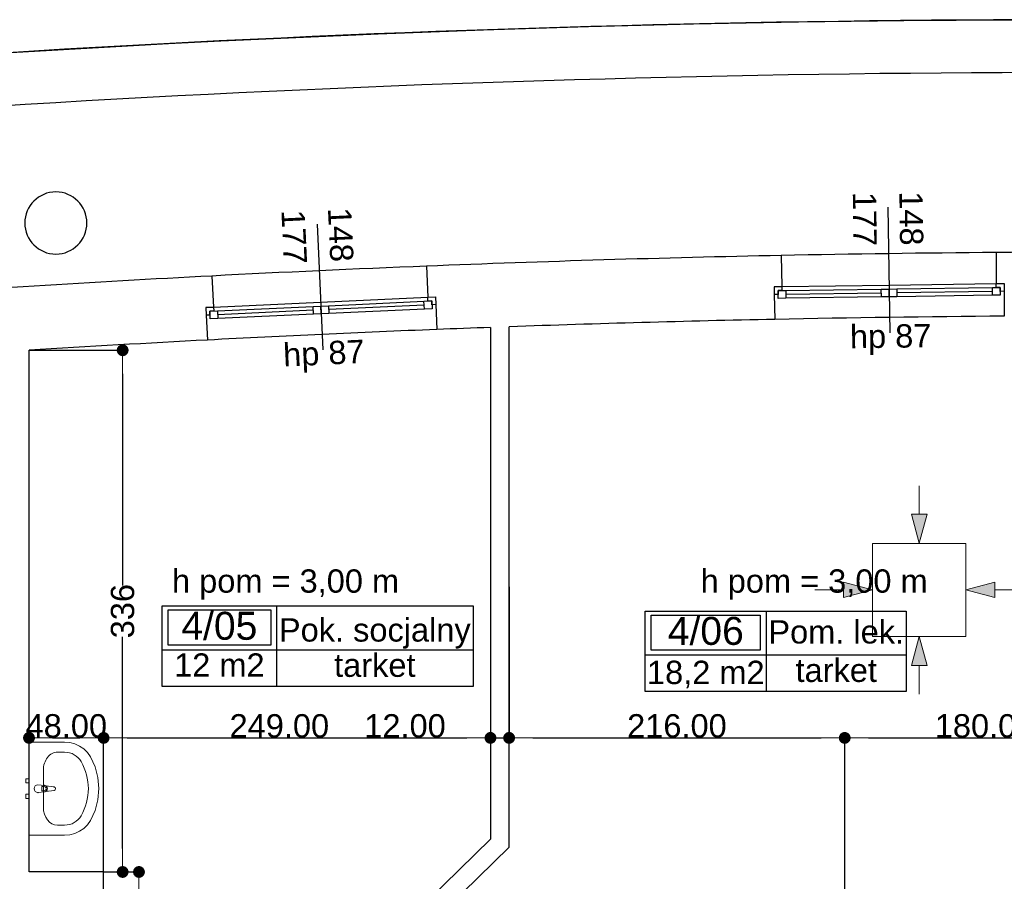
# Model space of a CAD drawing. Header units: millimetres. Extents: x -166872 to -65719, y 14266 to 44345.
# Tile 22 of 65: x -140348 to -134011, y 38799 to 44345. Entities that reach past the tile are written whole.
import ezdxf
from ezdxf.enums import TextEntityAlignment as Align

# ---------------------------------------------------------------- set-up
doc = ezdxf.new("R2010")
doc.units = ezdxf.units.MM
doc.header["$MEASUREMENT"] = 0
for name, color, linetype in [('Linia', 7, 'Continuous'), ('Obiekt', 7, 'Continuous'), ('Okno', 7, 'Continuous'), ('Strefa', 7, 'Continuous'), ('Strop', 7, 'Continuous'), ('Słup', 7, 'Continuous'), ('Tekst', 7, 'Continuous'), ('Wymiary', 63, 'Continuous'), ('Ściana', 7, 'Continuous')]:
    doc.layers.add(name, color=color, linetype=linetype)
doc.styles.add('Arial', font='txt')
doc.styles.add('Times new roman', font='txt')
doc.dimstyles.new('GENERATED_STYLE__1', dxfattribs={"dimtxt": 150, "dimasz": 152, "dimexe": 0.18, "dimexo": 0, "dimgap": 0.09, "dimtad": 1, "dimtih": 1, "dimtoh": 1, "dimlfac": 0.1, "dimzin": 0, "dimdsep": 46, "dimtxsty": 'Arial', "dimblk": 'ARROWHEAD_11', "dimblk1": 'ARROWHEAD_11', "dimblk2": 'ARROWHEAD_11', "dimcen": 0.09, "dimclrd": 114, "dimclre": 114, "dimclrt": 114, "dimazin": 0, "dimtfac": 1, "dimtdec": 4, "dimtmove": 0, "dimatfit": 3, "dimfxl": 1, "dimtolj": 1, "dimtzin": 0, "dimarcsym": 0})
doc.dimstyles.new('GENERATED_STYLE__2', dxfattribs={"dimtxt": 150, "dimasz": 152, "dimexe": 0.18, "dimexo": 0, "dimgap": 0.09, "dimtad": 1, "dimlfac": 0.1, "dimzin": 0, "dimdsep": 46, "dimtxsty": 'Arial', "dimblk": 'ARROWHEAD_11', "dimblk1": 'ARROWHEAD_11', "dimblk2": 'ARROWHEAD_11', "dimcen": 0.09, "dimclrd": 114, "dimclre": 114, "dimclrt": 114, "dimazin": 0, "dimtfac": 1, "dimtdec": 4, "dimtmove": 0, "dimatfit": 3, "dimfxl": 1, "dimtolj": 1, "dimtzin": 0, "dimarcsym": 0})
doc.dimstyles.new('GENERATED_STYLE__3', dxfattribs={"dimtxt": 150, "dimasz": 152, "dimexe": 0.18, "dimexo": 0, "dimgap": 0.09, "dimtad": 1, "dimlfac": 0.1, "dimzin": 0, "dimdsep": 46, "dimtxsty": 'Arial', "dimblk": 'ARROWHEAD_11', "dimblk1": 'ARROWHEAD_11', "dimblk2": 'ARROWHEAD_11', "dimcen": 0.09, "dimclrd": 114, "dimclre": 114, "dimclrt": 114, "dimazin": 0, "dimtfac": 1, "dimtdec": 4, "dimtmove": 2, "dimatfit": 3, "dimfxl": 1, "dimtolj": 1, "dimtzin": 0, "dimarcsym": 0})

# ---------------------------------------------------------------- blocks, each defined once
blk = doc.blocks.new('Pok. socjalny_4_05_5', base_point=(-138696, 40288.9))
at = {"layer": 'Strefa'}
for p, q in [((-139430, 40571.7), (-137428.8, 40571.7)), ((-139430, 40053.1), (-139430, 40571.7)), ((-138696, 40571.7), (-138696, 40053.1)), ((-137428.8, 40571.7), (-137428.8, 40053.1)), ((-139393.3, 40545.8), (-138732.7, 40545.8)), ((-139393.3, 40319.5), (-139393.3, 40545.8)), ((-138732.7, 40545.8), (-138732.7, 40319.5)), ((-138732.7, 40319.5), (-139393.3, 40319.5)), ((-139430, 40288.9), (-137428.8, 40288.9)), ((-137428.8, 40053.1), (-139430, 40053.1))]:
    blk.add_line(p, q, dxfattribs=at)
at = {"layer": 'Strefa', "style": 'Arial'}
for tag, height, p in [('ROOM_NUMBER', 180, (-139063, 40443.8)), ('ROOM_NAME', 150, (-138062.4, 40417.3)), ('ROOM_CALC_AREA', 150, (-139063, 40191.4)), ('floor_f', 150, (-138062.4, 40190.2))]:
    blk.add_attdef(tag, text='', height=height, dxfattribs=at).set_placement(p, align=Align.MIDDLE_CENTER)
blk = doc.blocks.new('Pom. lek._4_06_6', base_point=(-135542.8, 40256))
at = {"layer": 'Strefa'}
for p, q in [((-136321.8, 40538.9), (-134642.8, 40538.9)), ((-136321.8, 40020.3), (-136321.8, 40538.9)), ((-136282.8, 40512.9), (-135581.7, 40512.9)), ((-136282.8, 40286.7), (-136282.8, 40512.9)), ((-135581.7, 40512.9), (-135581.7, 40286.7)), ((-135542.8, 40538.9), (-135542.8, 40020.3)), ((-134642.8, 40538.9), (-134642.8, 40020.3)), ((-136321.8, 40256), (-134642.8, 40256)), ((-135581.7, 40286.7), (-136282.8, 40286.7)), ((-134642.8, 40020.3), (-136321.8, 40020.3))]:
    blk.add_line(p, q, dxfattribs=at)
at = {"layer": 'Strefa', "style": 'Arial'}
for tag, height, p in [('ROOM_NUMBER', 180, (-135932.3, 40411)), ('ROOM_NAME', 150, (-135092.8, 40404.8)), ('floor_f', 150, (-135092.8, 40157.3)), ('ROOM_CALC_AREA', 150, (-135932.3, 40144))]:
    blk.add_attdef(tag, text='', height=height, dxfattribs=at).set_placement(p, align=Align.MIDDLE_CENTER)
blk = doc.blocks.new('ARROWHEAD_11')
at = {"color": 0, "linetype": 'Continuous', "lineweight": 0}
blk.add_line((0, 0), (-1, 0), dxfattribs=at)
at = {"color": 0, "linetype": 'Continuous', "lineweight": 0, "const_width": 0.25, "flags": 128}
blk.add_lwpolyline([(-0.125, 0, 1), (0.125, 0, 1)], format="xyb", close=True, dxfattribs=at)
blk = doc.blocks.new('*D5805')
at = {"layer": 'Defpoints', "color": 0}
for p in [(-139808, 38859.3), (-139580.3, 38859.3), (-139193, 37789.3)]:
    blk.add_point(p, dxfattribs=at)
at = {"layer": 'Wymiary', "color": 114, "lineweight": -2}
for p, q in [((-139808, 38859.3), (-139580.1, 38859.3)), ((-139580.3, 37941.3), (-139580.3, 38707.3)), ((-139193, 37789.3), (-139580.5, 37789.3))]:
    blk.add_line(p, q, dxfattribs=at)
at = {"layer": 'Wymiary', "color": 114, "lineweight": -2, "xscale": 152, "yscale": 152, "zscale": 152}
for p, rotation in [((-139580.3, 38859.3), 90), ((-139580.3, 37789.3), 270)]:
    blk.add_blockref('ARROWHEAD_11', p, dxfattribs=dict(at, rotation=rotation))
at = {"layer": 'Wymiary', "color": 114, "lineweight": 13, "insert": (-139685.3, 38064.3), "char_height": 150, "attachment_point": 5, "rotation": 90, "style": 'Arial'}
blk.add_mtext('\\A1;107.00', dxfattribs=at)
blk = doc.blocks.new('*D5806')
at = {"layer": 'Defpoints', "color": 0}
for p in [(-140288, 42216.9), (-139685.3, 42216.9), (-139808, 38859.3)]:
    blk.add_point(p, dxfattribs=at)
at = {"layer": 'Wymiary', "color": 114, "lineweight": -2}
for p, q in [((-140288, 42216.9), (-139685.1, 42216.9)), ((-139685.3, 42064.9), (-139685.3, 40703.8)), ((-139685.3, 39011.3), (-139685.3, 40372.4)), ((-139808, 38859.3), (-139685.1, 38859.3))]:
    blk.add_line(p, q, dxfattribs=at)
at = {"layer": 'Wymiary', "color": 114, "lineweight": -2, "xscale": 152, "yscale": 152, "zscale": 152}
for p, rotation in [((-139685.3, 42216.9), 90), ((-139685.3, 38859.3), 270)]:
    blk.add_blockref('ARROWHEAD_11', p, dxfattribs=dict(at, rotation=rotation))
at = {"layer": 'Wymiary', "color": 114, "lineweight": 13, "insert": (-139685.3, 40538.1), "char_height": 150, "attachment_point": 5, "rotation": 90, "style": 'Arial'}
blk.add_mtext('\\A1;336', dxfattribs=at)
blk = doc.blocks.new('*D5875')
at = {"layer": 'Defpoints', "color": 0}
for p in [(-133523, 38739.3), (-133238, 38739.3), (-134878, 38619.3)]:
    blk.add_point(p, dxfattribs=at)
at = {"layer": 'Wymiary', "color": 114, "lineweight": -2}
for p, q in [((-133523, 38891.3), (-133523, 39043.3)), ((-133238, 38739.3), (-133523.2, 38739.3)), ((-133523, 38619.3), (-133523, 38739.3)), ((-134878, 38619.3), (-133522.9, 38619.3)), ((-133523, 38467.3), (-133599.7, 38315.3))]:
    blk.add_line(p, q, dxfattribs=at)
at = {"layer": 'Wymiary', "color": 114, "lineweight": -2, "xscale": 152, "yscale": 152, "zscale": 152}
for p, rotation in [((-133523, 38739.3), 270), ((-133523, 38619.3), 90)]:
    blk.add_blockref('ARROWHEAD_11', p, dxfattribs=dict(at, rotation=rotation))
at = {"layer": 'Wymiary', "color": 114, "lineweight": 13, "insert": (-133599.7, 38238.6), "char_height": 150, "attachment_point": 5, "rotation": 90, "style": 'Arial'}
blk.add_mtext('\\A1;12.00', dxfattribs=at)
blk = doc.blocks.new('*D5896')
at = {"layer": 'Defpoints', "color": 0}
for p in [(-139808, 39722.3), (-140288, 38859.3), (-139808, 38859.3)]:
    blk.add_point(p, dxfattribs=at)
at = {"layer": 'Wymiary', "color": 114, "lineweight": -2}
for p, q in [((-140288, 38859.3), (-140288, 39722.5)), ((-140136, 39722.3), (-139960, 39722.3)), ((-139808, 38859.3), (-139808, 39722.5))]:
    blk.add_line(p, q, dxfattribs=at)
at = {"layer": 'Wymiary', "color": 114, "lineweight": -2, "xscale": 152, "yscale": 152, "zscale": 152, "rotation": 180}
blk.add_blockref('ARROWHEAD_11', (-140288, 39722.3), dxfattribs=at)
at = {"layer": 'Wymiary', "color": 114, "lineweight": -2, "xscale": 152, "yscale": 152, "zscale": 152}
blk.add_blockref('ARROWHEAD_11', (-139808, 39722.3), dxfattribs=at)
at = {"layer": 'Wymiary', "color": 114, "lineweight": 13, "insert": (-140048, 39799), "char_height": 150, "attachment_point": 5, "style": 'Arial'}
blk.add_mtext('\\A1;48.00', dxfattribs=at)
blk = doc.blocks.new('*D5897')
at = {"layer": 'Defpoints', "color": 0}
for p in [(-137318, 40693.8), (-137318, 39722.3), (-139808, 38859.3)]:
    blk.add_point(p, dxfattribs=at)
at = {"layer": 'Wymiary', "color": 114, "lineweight": -2}
for p, q in [((-137318, 40693.8), (-137318, 39722.1)), ((-139808, 38859.3), (-139808, 39722.5)), ((-139656, 39722.3), (-137470, 39722.3))]:
    blk.add_line(p, q, dxfattribs=at)
at = {"layer": 'Wymiary', "color": 114, "lineweight": -2, "xscale": 152, "yscale": 152, "zscale": 152, "rotation": 180}
blk.add_blockref('ARROWHEAD_11', (-139808, 39722.3), dxfattribs=at)
at = {"layer": 'Wymiary', "color": 114, "lineweight": -2, "xscale": 152, "yscale": 152, "zscale": 152}
blk.add_blockref('ARROWHEAD_11', (-137318, 39722.3), dxfattribs=at)
at = {"layer": 'Wymiary', "color": 114, "lineweight": 13, "insert": (-138676.8, 39799), "char_height": 150, "attachment_point": 5, "style": 'Arial'}
blk.add_mtext('\\A1;249.00', dxfattribs=at)
blk = doc.blocks.new('*D5898')
at = {"layer": 'Defpoints', "color": 0}
for p in [(-137318, 40693.8), (-137198, 40693.8), (-137198, 39722.3)]:
    blk.add_point(p, dxfattribs=at)
at = {"layer": 'Wymiary', "color": 114, "lineweight": -2}
for p, q in [((-137318, 40693.8), (-137318, 39722.1)), ((-137198, 40693.8), (-137198, 39722.1)), ((-138113.6, 39722.3), (-137622, 39722.3)), ((-137622, 39722.3), (-137470, 39722.3)), ((-137318, 39722.3), (-137198, 39722.3)), ((-137046, 39722.3), (-136894, 39722.3))]:
    blk.add_line(p, q, dxfattribs=at)
at = {"layer": 'Wymiary', "color": 114, "lineweight": -2, "xscale": 152, "yscale": 152, "zscale": 152}
blk.add_blockref('ARROWHEAD_11', (-137318, 39722.3), dxfattribs=at)
at = {"layer": 'Wymiary', "color": 114, "lineweight": -2, "xscale": 152, "yscale": 152, "zscale": 152, "rotation": 180}
blk.add_blockref('ARROWHEAD_11', (-137198, 39722.3), dxfattribs=at)
at = {"layer": 'Wymiary', "color": 114, "lineweight": 13, "insert": (-137867.9, 39799), "char_height": 150, "attachment_point": 5, "style": 'Arial'}
blk.add_mtext('\\A1;12.00', dxfattribs=at)
blk = doc.blocks.new('*D5899')
at = {"layer": 'Defpoints', "color": 0}
for p in [(-137198, 40693.8), (-135038, 39722.3), (-135038, 38739.3)]:
    blk.add_point(p, dxfattribs=at)
at = {"layer": 'Wymiary', "color": 114, "lineweight": -2}
for p, q in [((-137198, 40693.8), (-137198, 39722.1)), ((-137046, 39722.3), (-135190, 39722.3)), ((-135038, 38739.3), (-135038, 39722.5))]:
    blk.add_line(p, q, dxfattribs=at)
at = {"layer": 'Wymiary', "color": 114, "lineweight": -2, "xscale": 152, "yscale": 152, "zscale": 152, "rotation": 180}
blk.add_blockref('ARROWHEAD_11', (-137198, 39722.3), dxfattribs=at)
at = {"layer": 'Wymiary', "color": 114, "lineweight": -2, "xscale": 152, "yscale": 152, "zscale": 152}
blk.add_blockref('ARROWHEAD_11', (-135038, 39722.3), dxfattribs=at)
at = {"layer": 'Wymiary', "color": 114, "lineweight": 13, "insert": (-136118, 39799), "char_height": 150, "attachment_point": 5, "style": 'Arial'}
blk.add_mtext('\\A1;216.00', dxfattribs=at)
blk = doc.blocks.new('*D5900')
at = {"layer": 'Defpoints', "color": 0}
for p in [(-133238, 39722.3), (-135038, 38739.3), (-133238, 38739.3)]:
    blk.add_point(p, dxfattribs=at)
at = {"layer": 'Wymiary', "color": 114, "lineweight": -2}
for p, q in [((-135038, 38739.3), (-135038, 39722.5)), ((-134886, 39722.3), (-133390, 39722.3)), ((-133238, 38739.3), (-133238, 39722.5))]:
    blk.add_line(p, q, dxfattribs=at)
at = {"layer": 'Wymiary', "color": 114, "lineweight": -2, "xscale": 152, "yscale": 152, "zscale": 152, "rotation": 180}
blk.add_blockref('ARROWHEAD_11', (-135038, 39722.3), dxfattribs=at)
at = {"layer": 'Wymiary', "color": 114, "lineweight": -2, "xscale": 152, "yscale": 152, "zscale": 152}
blk.add_blockref('ARROWHEAD_11', (-133238, 39722.3), dxfattribs=at)
at = {"layer": 'Wymiary', "color": 114, "lineweight": 13, "insert": (-134138, 39799), "char_height": 150, "attachment_point": 5, "style": 'Arial'}
blk.add_mtext('\\A1;180.00', dxfattribs=at)

msp = doc.modelspace()

# ---------------------------------------------------------------- hatches: boundary and pattern name
at = {"layer": 'Linia', "linetype": 'Continuous', "lineweight": 13}
for points in [[(-134558.671, 40974.854), (-134508.423, 41161.39), (-134608.422, 41161.523)], [(-134859.872, 40674.855), (-135046.474, 40724.855), (-135046.474, 40624.855)], [(-134259.072, 40674.855), (-134072.469, 40624.855), (-134072.469, 40724.855)], [(-134558.671, 40374.855), (-134608.422, 40188.186), (-134508.423, 40188.319)]]:
    msp.add_hatch(color=256, dxfattribs=at).paths.add_polyline_path(points)

# ---------------------------------------------------------------- linework, layer by layer
at = {"layer": 'Linia', "lineweight": 13}
for p, q in [((-134558.177, 41345.229), (-134558.422, 41161.457)), ((-134558.671, 40974.854), (-134608.422, 41161.523)), ((-134608.422, 41161.523), (-134508.423, 41161.39)), ((-134558.671, 40974.854), (-134508.423, 41161.39)), ((-134259.072, 40974.455), (-134859.072, 40974.455)), ((-134859.072, 40974.455), (-134859.072, 40375.255)), ((-134259.072, 40375.255), (-134259.072, 40974.455)), ((-134859.872, 40674.855), (-135046.474, 40724.855)), ((-135046.474, 40624.855), (-135046.474, 40724.855)), ((-134259.072, 40674.855), (-134072.469, 40724.855)), ((-134072.469, 40724.855), (-134072.469, 40624.855)), ((-135230.247, 40674.855), (-135046.474, 40674.855)), ((-134859.872, 40674.855), (-135046.474, 40624.855)), ((-134259.072, 40674.855), (-134072.469, 40624.855)), ((-133888.697, 40674.855), (-134072.469, 40674.855)), ((-134859.072, 40374.455), (-134259.072, 40374.455)), ((-134558.671, 40374.855), (-134608.422, 40188.186)), ((-134558.671, 40374.855), (-134508.423, 40188.319)), ((-134508.423, 40188.319), (-134608.422, 40188.186)), ((-134558.177, 40004.48), (-134558.422, 40188.253))]:
    msp.add_line(p, q, dxfattribs=at)
at = {"layer": 'Obiekt'}
for p, q in [((-134759.853, 43138.669), (-134748.491, 42328.749)), ((-138434.444, 43028.466), (-138397.249, 42219.32))]:
    msp.add_line(p, q, dxfattribs=at)
at = {"layer": 'Obiekt', "lineweight": 5}
for p, q in [((-140058.927, 39695.66), (-140288.018, 39695.66)), ((-140288.018, 39695.66), (-140288.018, 39095.66)), ((-140025.205, 39692.765), (-140058.927, 39695.66)), ((-139992.561, 39684.173), (-140025.205, 39692.765)), ((-139962.038, 39670.159), (-139992.561, 39684.173)), ((-139934.611, 39651.169), (-139962.038, 39670.159)), ((-140104.746, 39630.443), (-140058.927, 39630.443)), ((-139911.158, 39627.812), (-139934.611, 39651.169)), ((-139892.427, 39600.834), (-139911.158, 39627.812)), ((-139862.486, 39535.642), (-139892.427, 39600.834)), ((-140195.7, 39514.486), (-140195.7, 39276.834)), ((-139844.187, 39466.622), (-139862.486, 39535.642)), ((-140288.018, 39459.16), (-140308.018, 39459.16)), ((-140308.018, 39459.16), (-140308.018, 39432.16)), ((-140308.018, 39432.16), (-140288.018, 39432.16)), ((-140288.018, 39432.16), (-140288.018, 39459.16)), ((-140188.747, 39416.66), (-140230.7, 39420.66)), ((-139838.032, 39395.66), (-139844.187, 39466.622)), ((-140288.018, 39359.16), (-140308.018, 39359.16)), ((-140308.018, 39359.16), (-140308.018, 39332.16)), ((-140288.018, 39332.16), (-140288.018, 39359.16)), ((-140230.7, 39370.66), (-140188.747, 39374.66)), ((-140205.79, 39409.26), (-140190.919, 39409.26)), ((-140205.79, 39382.06), (-140205.79, 39409.26)), ((-140190.919, 39382.06), (-140205.79, 39382.06)), ((-140126.3, 39406.76), (-140179.234, 39413.39)), ((-140179.234, 39377.93), (-140126.3, 39384.56)), ((-139844.187, 39324.699), (-139838.032, 39395.66)), ((-140308.018, 39332.16), (-140288.018, 39332.16)), ((-139862.486, 39255.678), (-139844.187, 39324.699)), ((-139892.427, 39190.486), (-139862.486, 39255.678)), ((-139934.611, 39140.151), (-139911.158, 39163.508)), ((-139911.158, 39163.508), (-139892.427, 39190.486)), ((-140104.746, 39160.877), (-140058.927, 39160.877)), ((-140025.205, 39098.555), (-139992.561, 39107.147)), ((-139992.561, 39107.147), (-139962.038, 39121.162)), ((-139962.038, 39121.162), (-139934.611, 39140.151)), ((-140288.018, 39095.66), (-140058.927, 39095.66)), ((-140058.927, 39095.66), (-140025.205, 39098.555))]:
    msp.add_line(p, q, dxfattribs=at)
for centre, radius, start, end in [((-140230.7, 39395.66), 25, 90, 270), ((-140190.647, 39395.66), 21.086, 57.2289746, 84.8303928), ((-140190.919, 39395.66), 13.6, 270, 90), ((-140190.647, 39395.66), 21.086, 275.1696072, 302.7710254), ((-140190.647, 39395.66), 21.086, 302.7710254, 57.2289746), ((-140127.69, 39395.66), 11.187, 277.1389248, 82.8610752)]:
    msp.add_arc(centre, radius, start, end, dxfattribs=at)
for centre, major_axis, ratio, start_param, end_param in [((-140104.746, 39514.356), (0, 116.066), 0.78364566, 0, 1.57079633), ((-140058.927, 39514.512), (121.2, 0), 0.95652174, 0.49697483, 1.57079633), ((-140288.018, 39395.66), (381.818, 0), 0.95652174, 5.78621047, 6.78016015), ((-140104.746, 39276.964), (0, 116.066), 0.78364566, 1.57079633, 3.14159265), ((-140058.927, 39276.808), (121.2, 0), 0.95652174, 4.71238898, 5.78621048)]:
    msp.add_ellipse(centre, major_axis=major_axis, ratio=ratio, start_param=start_param, end_param=end_param, dxfattribs=at)
for p in [(-140188.747, 39416.66), (-140230.7, 39370.66), (-140179.234, 39377.93), (-140126.3, 39406.76)]:
    msp.add_point(p, dxfattribs=at)
at = {"layer": 'Okno'}
for p, q in [((-135493.055, 42625.947), (-135442.738, 42626.653)), ((-135443.147, 42626.647), (-135493.055, 42625.947)), ((-135493.055, 42625.947), (-135492.031, 42575.957)), ((-135492.733, 42625.952), (-135492.031, 42575.957)), ((-135467.385, 42601.305), (-135417.39, 42602.006)), ((-135442.387, 42601.655), (-135467.385, 42601.305)), ((-135467.385, 42601.305), (-135467.034, 42576.307)), ((-135466.683, 42551.31), (-135467.385, 42601.305)), ((-135442.738, 42626.653), (-134752.806, 42636.332)), ((-135442.738, 42626.653), (-135442.387, 42601.655)), ((-135417.39, 42602.006), (-134802.45, 42610.633)), ((-135417.39, 42602.006), (-135416.688, 42552.011)), ((-134802.099, 42585.635), (-135417.039, 42577.009)), ((-134802.45, 42610.633), (-134752.455, 42611.334)), ((-134801.749, 42560.638), (-134802.45, 42610.633)), ((-134752.806, 42636.332), (-134062.874, 42646.01)), ((-134752.455, 42611.334), (-134702.46, 42612.035)), ((-134751.754, 42561.339), (-134752.455, 42611.334)), ((-134752.455, 42611.334), (-134751.754, 42561.339)), ((-134702.46, 42612.035), (-134087.52, 42620.662)), ((-134702.46, 42612.035), (-134701.759, 42562.04)), ((-134087.17, 42595.664), (-134702.109, 42587.038)), ((-134087.52, 42620.662), (-134037.525, 42621.363)), ((-134086.819, 42570.667), (-134087.52, 42620.662)), ((-134062.874, 42646.01), (-134012.556, 42646.716)), ((-134062.523, 42621.013), (-134062.874, 42646.01)), ((-134037.525, 42621.363), (-134062.523, 42621.013)), ((-134062.465, 42646.016), (-134012.556, 42646.716)), ((-134037.175, 42596.366), (-134037.525, 42621.363)), ((-134037.525, 42621.363), (-134036.824, 42571.368)), ((-134012.177, 42596.716), (-134037.175, 42596.366)), ((-134012.878, 42646.711), (-134012.177, 42596.716)), ((-134012.556, 42646.716), (-134012.177, 42596.716)), ((-139100.647, 42494.925), (-138411.375, 42526.609)), ((-138411.375, 42526.609), (-137722.103, 42558.294)), ((-138360.28, 42503.932), (-137745.928, 42532.172)), ((-137745.928, 42532.172), (-137695.981, 42534.468)), ((-137743.632, 42482.225), (-137745.928, 42532.172)), ((-137722.103, 42558.294), (-137671.833, 42560.605)), ((-137720.955, 42533.32), (-137722.103, 42558.294)), ((-137721.694, 42558.313), (-137671.833, 42560.605)), ((-137695.981, 42534.468), (-137720.955, 42533.32)), ((-137694.833, 42509.494), (-137695.981, 42534.468)), ((-137695.981, 42534.468), (-137693.685, 42484.521)), ((-137672.155, 42560.59), (-137669.859, 42510.642)), ((-137671.833, 42560.605), (-137669.859, 42510.642)), ((-135467.034, 42576.307), (-135492.031, 42575.957)), ((-135416.688, 42552.011), (-135466.683, 42551.31)), ((-134801.749, 42560.638), (-135416.688, 42552.011)), ((-134801.749, 42560.638), (-135416.688, 42552.011)), ((-134751.754, 42561.339), (-134801.749, 42560.638)), ((-134701.759, 42562.04), (-134751.754, 42561.339)), ((-134086.819, 42570.667), (-134701.759, 42562.04)), ((-134086.819, 42570.667), (-134701.759, 42562.04)), ((-134036.824, 42571.368), (-134086.819, 42570.667)), ((-139150.917, 42492.614), (-139100.647, 42494.925)), ((-139101.055, 42494.906), (-139150.917, 42492.614)), ((-139150.917, 42492.614), (-139148.298, 42442.681)), ((-139150.594, 42492.629), (-139148.298, 42442.681)), ((-139124.473, 42468.803), (-139074.525, 42471.099)), ((-139099.499, 42469.951), (-139124.473, 42468.803)), ((-139124.473, 42468.803), (-139123.325, 42443.829)), ((-139122.177, 42418.856), (-139124.473, 42468.803)), ((-139100.647, 42494.925), (-139099.499, 42469.951)), ((-139074.525, 42471.099), (-138460.174, 42499.34)), ((-139074.525, 42471.099), (-139072.229, 42421.152)), ((-138459.026, 42474.366), (-139073.377, 42446.125)), ((-138460.174, 42499.34), (-138410.227, 42501.636)), ((-138457.878, 42449.392), (-138460.174, 42499.34)), ((-138410.227, 42501.636), (-138360.28, 42503.932)), ((-138407.931, 42451.688), (-138410.227, 42501.636)), ((-138410.227, 42501.636), (-138407.931, 42451.688)), ((-138360.28, 42503.932), (-138357.984, 42453.984)), ((-137744.78, 42507.198), (-138359.132, 42478.958)), ((-137743.632, 42482.225), (-138357.984, 42453.984)), ((-137743.632, 42482.225), (-138357.984, 42453.984)), ((-137693.685, 42484.521), (-137743.632, 42482.225)), ((-137669.859, 42510.642), (-137694.833, 42509.494)), ((-139123.325, 42443.829), (-139148.298, 42442.681)), ((-139072.229, 42421.152), (-139122.177, 42418.856)), ((-138457.878, 42449.392), (-139072.229, 42421.152)), ((-138457.878, 42449.392), (-139072.229, 42421.152)), ((-138407.931, 42451.688), (-138457.878, 42449.392)), ((-138357.984, 42453.984), (-138407.931, 42451.688))]:
    msp.add_line(p, q, dxfattribs=at)
for radius, start, end in [(114917.18, 90.45887554, 91.14853433), (114917.18, 92.28709415, 92.97675293), (114507.18, 90.43394638, 91.17346349), (114507.18, 92.26216498, 93.00168209)]:
    msp.add_arc((-133143.72, -72067.176), radius, start, end, dxfattribs=at)
at = {"layer": 'Strop', "flags": 128}
msp.add_lwpolyline([(-96528.019, 14639.32), (-140258.019, 14639.32), (-141547.974, 14639.32), (-141547.974, 16204.96), (-158346.468, 31536.991), (-159768.887, 29978.522), (-165456.021, 35169.185), (-162779.93, 38101.664), (-160850.538, 36340.703), (-154498.018, 36340.703), (-154498.018, 42361.953, -0.00002607), (-154486.563, 42364.139, -0.04841545), (-132966.516, 44343.261, -0.0060186), (-130274.231, 44297.262), (-126000.282, 44095.254, -0.00045657), (-125806.601, 44084.047, -0.01791801), (-118229.318, 43365.515, -0.00776908), (-114963.359, 42885.553), (-114963.364, 42885.522, -0.034913), (-97147.904, 38702.246, -0.03139835)], format="xyb", dxfattribs=at)
at = {"layer": 'Słup'}
for start, end in [(0, 180), (180, 0)]:
    msp.add_arc((-140115.155, 43036.179), 200, start, end, dxfattribs=at)
at = {"layer": 'Ściana'}
for p, q in [((-134064.069, 42846.319), (-134062.465, 42646.016)), ((-135447.162, 42826.916), (-135443.147, 42626.647)), ((-137729.688, 42758.462), (-137721.694, 42558.313)), ((-139111.458, 42694.945), (-139101.055, 42494.906)), ((-135443.147, 42626.647), (-135493.055, 42625.947)), ((-135493.055, 42625.947), (-135492.031, 42575.957)), ((-134062.465, 42646.016), (-134012.556, 42646.716)), ((-134012.556, 42646.716), (-134012.177, 42596.716)), ((-134012.177, 42596.716), (-134010.965, 42436.72)), ((-137721.694, 42558.313), (-137671.833, 42560.605)), ((-137671.833, 42560.605), (-137669.859, 42510.642)), ((-135492.031, 42575.957), (-135488.755, 42415.989)), ((-139101.055, 42494.906), (-139150.917, 42492.614)), ((-139150.917, 42492.614), (-139148.298, 42442.681)), ((-137669.859, 42510.642), (-137663.544, 42350.766)), ((-139148.298, 42442.681), (-139139.92, 42282.9))]:
    msp.add_line(p, q, dxfattribs=at)
at = {"layer": 'Ściana', "flags": 128}
for points in [[(-137318.018, 42363.893), (-137318.018, 39069.8)], [(-137198.018, 39019.32), (-137198.018, 42368.207)], [(-140288.018, 38859.32), (-140288.018, 42216.914)], [(-137318.018, 39069.8), (-138626.953, 37789.32)], [(-138492.238, 37753.236), (-137198.018, 39019.32)], [(-139808.018, 38859.32), (-140288.018, 38859.32)], [(-139808.018, 37789.32), (-139808.018, 38859.32)]]:
    msp.add_lwpolyline(points, dxfattribs=at)
at = {"layer": 'Ściana'}
for centre, radius, start, end in [((-133531.018, -67507.619), 111852.304, 87.72543787, 100.80415552), ((-133531.018, -67507.619), 111512.304, 87.72650486, 100.6596811), ((-133143.72, -72067.176), 114917.18, 89.67199591, 90.45887554), ((-133143.72, -72067.176), 114917.18, 91.14853433, 92.28709415), ((-133143.72, -72067.176), 114917.18, 92.97675293, 94.11887876), ((-133143.72, -72067.176), 114507.18, 91.17346349, 92.02906713), ((-133143.72, -72067.176), 114507.18, 92.08915014, 92.26216498), ((-133143.72, -72067.176), 114507.18, 93.00168209, 93.57710487)]:
    msp.add_arc(centre, radius, start, end, dxfattribs=at)

# ---------------------------------------------------------------- block references
at = {"layer": 'Strefa'}
ref = msp.add_blockref('Pok. socjalny_4_05_5', (-138696.005, 40288.861), dxfattribs=at)
ref.add_attrib('ROOM_NAME', 'Pok. socjalny', dxfattribs={"color": 7, "height": 150, "style": 'Arial'}).set_placement((-138062.401, 40417.261), align=Align.MIDDLE_CENTER)
ref.add_attrib('ROOM_NUMBER', '4/05', dxfattribs={"color": 7, "height": 180, "style": 'Arial'}).set_placement((-139063.025, 40443.808), align=Align.MIDDLE_CENTER)
ref.add_attrib('ROOM_CALC_AREA', '12 m2', dxfattribs={"color": 7, "height": 150, "style": 'Arial'}).set_placement((-139063.025, 40191.361), align=Align.MIDDLE_CENTER)
ref.add_attrib('floor_f', 'tarket', dxfattribs={"color": 7, "height": 150, "style": 'Arial'}).set_placement((-138062.401, 40190.178), align=Align.MIDDLE_CENTER)
ref = msp.add_blockref('Pom. lek._4_06_6', (-135542.754, 40256.014), dxfattribs=at)
ref.add_attrib('ROOM_NAME', 'Pom. lek.', dxfattribs={"color": 7, "height": 150, "style": 'Arial'}).set_placement((-135092.754, 40404.831), align=Align.MIDDLE_CENTER)
ref.add_attrib('ROOM_NUMBER', '4/06', dxfattribs={"color": 7, "height": 180, "style": 'Arial'}).set_placement((-135932.274, 40410.962), align=Align.MIDDLE_CENTER)
ref.add_attrib('ROOM_CALC_AREA', '18,2 m2', dxfattribs={"color": 7, "height": 150, "style": 'Arial'}).set_placement((-135932.274, 40143.96), align=Align.MIDDLE_CENTER)
ref.add_attrib('floor_f', 'tarket', dxfattribs={"color": 7, "height": 150, "style": 'Arial'}).set_placement((-135092.754, 40157.331), align=Align.MIDDLE_CENTER)

# ---------------------------------------------------------------- texts
at = {"layer": 'Obiekt', "char_height": 150, "attachment_point": 7, "style": 'Arial'}
for s, insert, rotation in [('\\A1;{\\fArial|b0|i0|c238|p38;148}', (-134688.731, 43239.676), 270.8037049), ('\\A1;{\\fArial|b0|i0|c238|p38;177}', (-134986.233, 43235.503), 270.8037049), ('\\A1;{\\fArial|b0|i0|c238|p38;177}', (-138663.799, 43118.029), 272.6319235), ('\\A1;{\\fArial|b0|i0|c238|p38;148}', (-138366.581, 43131.691), 272.6319235), ('\\A1;{\\fArial|b0|i0|c238|p38;hp 87}', (-135002.947, 42184.331), 0.8037049), ('\\A1;{\\fArial|b0|i0|c238|p38;hp 87}', (-138646.969, 42066.859), 2.6319235)]:
    msp.add_mtext(s, dxfattribs=dict(at, insert=insert, rotation=rotation))
at = {"layer": 'Tekst', "char_height": 150, "attachment_point": 2, "style": 'Times new roman'}
for insert in [(-138636.896, 40806.916), (-135234.974, 40806.916)]:
    msp.add_mtext('\\A1;{\\fArial|b0|i0|c0|p38;h pom = 3,00 m}', dxfattribs=dict(at, insert=insert))

# ---------------------------------------------------------------- dimensions: what is measured, and where the dimension line sits
at = {"layer": 'Wymiary', "lineweight": 13}
dim = msp.add_linear_dim(base=(-139685.328, 42216.914), p1=(-139808.018, 38859.32), p2=(-140288.018, 42216.914), angle=90, text='336', dimstyle='GENERATED_STYLE__2', dxfattribs=at)
dim.commit()
dim.dimension.update_dxf_attribs({"geometry": '*D5806', "text_midpoint": (-139685.328, 40538.117), "dimtype": 128, "text_rotation": 90})
for base, p1, p2, picture, middle in [((-137318.018, 39722.325), (-139808.018, 38859.32), (-137318.018, 40693.764), '*D5897', (-138676.847, 39722.325)), ((-137198.018, 39722.325), (-137318.018, 40693.764), (-137198.018, 40693.764), '*D5898', (-137867.879, 39722.325)), ((-135038.018, 39722.325), (-137198.018, 40693.764), (-135038.018, 38739.32), '*D5899', (-136118.018, 39722.325)), ((-139808.018, 39722.325), (-140288.018, 38859.32), (-139808.018, 38859.32), '*D5896', (-140048.018, 39722.325)), ((-133238.018, 39722.325), (-135038.018, 38739.32), (-133238.018, 38739.32), '*D5900', (-134138.018, 39722.325))]:
    dim = msp.add_linear_dim(base=base, p1=p1, p2=p2, dimstyle='GENERATED_STYLE__1', dxfattribs=at)
    dim.commit()
    dim.dimension.update_dxf_attribs({"geometry": picture, "text_midpoint": middle, "dimtype": 128})
for base, p1, p2, dimstyle, picture, middle in [((-133523.044, 38739.32), (-134878.018, 38619.32), (-133238.018, 38739.32), 'GENERATED_STYLE__2', '*D5875', (-133599.72, 38238.644)), ((-139580.328, 38859.32), (-139193.018, 37789.32), (-139808.018, 38859.32), 'GENERATED_STYLE__3', '*D5805', (-139685.328, 38064.309))]:
    dim = msp.add_linear_dim(base=base, p1=p1, p2=p2, angle=90, dimstyle=dimstyle, dxfattribs=at)
    dim.commit()
    dim.dimension.update_dxf_attribs({"geometry": picture, "text_midpoint": middle, "dimtype": 128, "text_rotation": 90})

doc.saveas('drawing.dxf')
